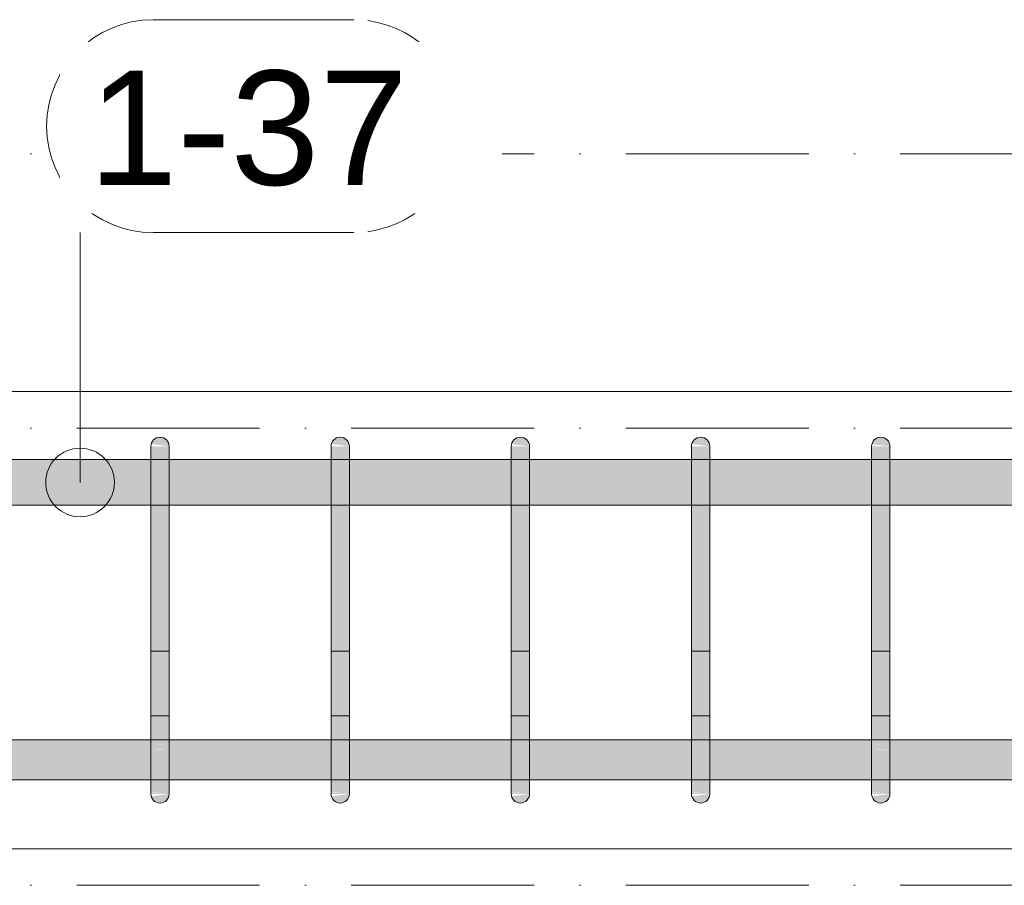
# Model space of a CAD drawing. Header units: millimetres. Extents: x -25607 to 9385, y 1894 to 10168.
# Tile 123 of 181: x 2260 to 2799, y 5600 to 6073. Entities that reach past the tile are written whole.
import ezdxf

# ---------------------------------------------------------------- set-up
doc = ezdxf.new("R2010")
doc.units = ezdxf.units.MM
doc.linetypes.add('Čerchovaná', pattern=[150, 100, -25, 0, -25])
for name, color, linetype, lineweight in [('A-FLOR-LEVL', 51, 'Continuous', 5), ('S-BEAM', 12, 'Continuous', 9), ('S-RBAR', 171, 'Continuous', 5), ('S-RBAR-IDEN', 171, 'Continuous', 5)]:
    doc.layers.add(name, color=color, linetype=linetype, lineweight=lineweight)
doc.styles.add('Arial_1', font='arial.ttf', dxfattribs={"height": 62.5})

# ---------------------------------------------------------------- blocks, each defined once
blk = doc.blocks.new('Popisek výztuže - _Typ_ množství_LEVÝ-573731-V5')
at = {"layer": 'S-RBAR-IDEN'}
for p, q in [((-16348.87, 6003.76), (-16458.56, 6003.76)), ((-16458.56, 5887.33), (-16348.87, 5887.33))]:
    blk.add_line(p, q, dxfattribs=at)
for centre, start, end in [((-16458.56, 5945.54), 90, 270), ((-16348.87, 5945.54), 277.6434, 82.3566)]:
    blk.add_arc(centre, 58.22, start, end, dxfattribs=at)

msp = doc.modelspace()

# ---------------------------------------------------------------- hatches: boundary and pattern name
at = {"layer": 'S-RBAR'}
for points in [[(2342.05, 5840), (2341.88, 5841.29), (2341.38, 5842.5), (2340.59, 5843.54), (2339.55, 5844.33), (2338.35, 5844.83), (2337.05, 5845), (2335.76, 5844.83), (2334.55, 5844.33), (2333.52, 5843.54), (2332.72, 5842.5), (2332.22, 5841.29), (2341.88, 5840.02)], [(2440.57, 5840), (2440.4, 5841.29), (2439.9, 5842.5), (2439.11, 5843.54), (2438.07, 5844.33), (2436.86, 5844.83), (2435.57, 5845), (2434.28, 5844.83), (2433.07, 5844.33), (2432.03, 5843.54), (2431.24, 5842.5), (2430.74, 5841.29), (2440.4, 5840.02)], [(2539.09, 5840), (2538.92, 5841.29), (2538.42, 5842.5), (2537.62, 5843.54), (2536.59, 5844.33), (2535.38, 5844.83), (2534.09, 5845), (2532.79, 5844.83), (2531.59, 5844.33), (2530.55, 5843.54), (2529.76, 5842.5), (2529.26, 5841.29), (2538.92, 5840.02)], [(2637.61, 5840), (2637.44, 5841.29), (2636.94, 5842.5), (2636.14, 5843.54), (2635.11, 5844.33), (2633.9, 5844.83), (2632.61, 5845), (2631.31, 5844.83), (2630.11, 5844.33), (2629.07, 5843.54), (2628.28, 5842.5), (2627.78, 5841.29), (2637.44, 5840.02)], [(2736.12, 5840), (2735.95, 5841.29), (2735.45, 5842.5), (2734.66, 5843.54), (2733.46, 5844.4), (2732.42, 5844.83), (2731.12, 5845), (2729.83, 5844.83), (2728.62, 5844.33), (2727.59, 5843.54), (2726.79, 5842.5), (2726.29, 5841.29), (2735.95, 5840.02)], [(2342.05, 5815), (2342.05, 5840), (2332.05, 5840), (2332.05, 5815)], [(2440.57, 5815), (2440.57, 5840), (2430.57, 5840), (2430.57, 5815)], [(2539.09, 5815), (2539.09, 5840), (2529.09, 5840), (2529.09, 5815)], [(2637.61, 5815), (2637.61, 5840), (2627.61, 5840), (2627.61, 5815)], [(2726.12, 5815), (2736.12, 5815), (2736.12, 5840), (2726.12, 5840), (2726.12, 5819.55)], [(2338.36, 5675), (2342.05, 5675), (2342.05, 5815), (2332.05, 5815), (2332.05, 5675)], [(2440.57, 5675), (2440.57, 5815), (2430.57, 5815), (2430.57, 5675)], [(2539.09, 5675), (2539.09, 5815), (2529.09, 5815), (2529.09, 5675)], [(2637.61, 5675), (2637.61, 5815), (2627.61, 5815), (2627.61, 5675)], [(2736.12, 5675), (2736.12, 5815), (2726.12, 5815), (2726.12, 5675), (2733.46, 5675)], [(2337.05, 5645), (2338.36, 5645.17), (2339.55, 5645.67), (2340.59, 5646.46), (2341.38, 5647.5), (2341.88, 5648.71), (2341.88, 5649.98), (2332.22, 5648.71), (2332.72, 5647.5), (2333.52, 5646.46), (2334.55, 5645.67), (2335.76, 5645.17)], [(2435.57, 5645), (2436.86, 5645.17), (2438.07, 5645.67), (2439.11, 5646.46), (2439.9, 5647.5), (2440.4, 5648.71), (2440.4, 5649.98), (2430.74, 5648.71), (2431.24, 5647.5), (2432.03, 5646.46), (2433.07, 5645.67), (2434.28, 5645.17)], [(2534.09, 5645), (2535.38, 5645.17), (2536.59, 5645.67), (2537.62, 5646.46), (2538.42, 5647.5), (2538.92, 5648.71), (2538.92, 5649.98), (2529.26, 5648.71), (2529.76, 5647.5), (2530.55, 5646.46), (2531.59, 5645.67), (2532.79, 5645.17)], [(2632.61, 5645), (2633.9, 5645.17), (2635.11, 5645.67), (2636.14, 5646.46), (2636.94, 5647.5), (2637.44, 5648.71), (2637.44, 5649.98), (2627.78, 5648.71), (2628.28, 5647.5), (2629.07, 5646.46), (2630.11, 5645.67), (2631.31, 5645.17)], [(2731.12, 5645), (2732.42, 5645.17), (2733.62, 5645.67), (2734.66, 5646.46), (2735.45, 5647.5), (2735.95, 5648.71), (2735.95, 5649.98), (2726.29, 5648.71), (2726.79, 5647.5), (2727.59, 5646.46), (2728.62, 5645.67), (2729.83, 5645.17)]]:
    msp.add_hatch(color=256, dxfattribs=at).paths.add_polyline_path(points)
h = msp.add_hatch(color=256, dxfattribs=at)
h.paths.add_polyline_path([(4312.06, 5807.8), (4316.94, 5807.8), (4316.94, 5832.8), (4312.06, 5832.8), (4312.06, 5807.92)])
h.paths.add_polyline_path([(4235, 5807.8), (4254.15, 5807.92), (4254.15, 5832.8), (4235, 5832.8), (4235, 5807.92)])
h.paths.add_polyline_path([(7996.39, 5807.8), (7996.39, 5832.8), (7652.49, 5832.8), (7652.49, 5807.8), (7913.7, 5807.8)])
h.paths.add_polyline_path([(4740.74, 5807.8), (4819.86, 5807.92), (4819.86, 5832.8), (4740.74, 5832.8), (4740.74, 5807.92)])
h.paths.add_polyline_path([(1019.44, 5807.8), (1209.04, 5807.8), (1209.04, 5832.8), (1019.44, 5832.8), (1019.44, 5815)])
h.paths.add_polyline_path([(8024.44, 5807.8), (8024.44, 5832.8), (8014.39, 5832.8), (8014.39, 5807.8)])
h.paths.add_polyline_path([(4665.08, 5807.8), (4730.74, 5807.92), (4730.74, 5832.8), (4651.63, 5832.8), (4651.63, 5807.8)])
h.paths.add_polyline_path([(7579.29, 5807.8), (7579.29, 5832.8), (7544.18, 5832.8), (7544.18, 5807.8), (7562.5, 5807.8)])
h.paths.add_polyline_path([(4087.1, 5807.8), (4087.1, 5832.8), (4082.49, 5832.8), (4082.49, 5807.8)])
h.paths.add_polyline_path([(4829.86, 5807.8), (4908.97, 5807.92), (4908.97, 5832.8), (4829.86, 5832.8), (4829.86, 5807.92)])
h.paths.add_polyline_path([(4041.14, 5807.8), (4041.14, 5832.8), (4005.17, 5832.8), (4005.17, 5807.8), (4006.57, 5807.8)])
h.paths.add_polyline_path([(4280.97, 5807.8), (4286.39, 5807.8), (4286.39, 5832.8), (4280.97, 5832.8), (4280.97, 5815)])
h.paths.add_polyline_path([(1219.04, 5807.8), (1408.65, 5807.8), (1408.65, 5832.8), (1219.04, 5832.8), (1219.04, 5815)])
h.paths.add_polyline_path([(4641.63, 5807.8), (4641.63, 5832.8), (4551.63, 5832.8), (4551.63, 5807.8), (4577.28, 5807.8)])
h.paths.add_polyline_path([(7634.49, 5807.8), (7634.49, 5832.8), (7589.29, 5832.8), (7589.29, 5807.8)])
h.paths.add_polyline_path([(4918.97, 5807.8), (4998.08, 5807.92), (4998.08, 5832.8), (4918.97, 5832.8), (4918.97, 5807.92)])
h.paths.add_polyline_path([(3995.17, 5807.8), (3995.17, 5832.8), (3959.2, 5832.8), (3959.2, 5807.8), (3962.67, 5807.8)])
h.paths.add_polyline_path([(5008.08, 5807.8), (5087.19, 5807.92), (5087.19, 5832.8), (5008.08, 5832.8), (5008.08, 5807.92)])
h.paths.add_polyline_path([(3949.2, 5807.8), (3949.2, 5832.8), (3913.24, 5832.8), (3913.24, 5807.8), (3918.77, 5807.8)])
h.paths.add_polyline_path([(4269.97, 5807.8), (4270.97, 5807.8), (4270.97, 5832.8), (4264.15, 5832.8), (4264.15, 5807.8)])
h.paths.add_polyline_path([(4225, 5807.8), (4225, 5832.8), (4216.23, 5832.8), (4216.23, 5807.8)])
h.paths.add_polyline_path([(7534.18, 5807.8), (7534.18, 5832.8), (7499.07, 5832.8), (7499.07, 5807.8), (7518.6, 5807.8)])
h.paths.add_polyline_path([(5097.19, 5807.8), (5176.3, 5807.92), (5176.3, 5832.8), (5097.19, 5832.8), (5097.19, 5807.92)])
h.paths.add_polyline_path([(3903.24, 5807.8), (3903.24, 5832.8), (3867.27, 5832.8), (3867.27, 5807.8), (3874.87, 5807.8)])
h.paths.add_polyline_path([(4179.04, 5807.8), (4179.04, 5832.8), (4168.32, 5832.8), (4168.32, 5807.8)])
h.paths.add_polyline_path([(4541.63, 5807.8), (4541.63, 5832.8), (4503.72, 5832.8), (4503.72, 5807.8), (4533.37, 5807.8)])
h.paths.add_polyline_path([(5186.3, 5807.8), (5376.3, 5807.92), (5376.3, 5832.8), (5186.3, 5832.8), (5186.3, 5807.92)])
h.paths.add_polyline_path([(3857.27, 5807.8), (3857.27, 5832.8), (3821.3, 5832.8), (3821.3, 5807.8), (3830.97, 5807.8)])
h.paths.add_polyline_path([(4143.07, 5807.8), (4158.32, 5807.92), (4158.32, 5832.8), (4143.07, 5832.8), (4143.07, 5807.92)])
h.paths.add_polyline_path([(1418.65, 5807.8), (1608.25, 5807.8), (1608.25, 5832.8), (1418.65, 5832.8), (1418.65, 5815)])
h.paths.add_polyline_path([(7489.07, 5807.8), (7489.07, 5832.8), (7453.97, 5832.8), (7453.97, 5807.8), (7474.7, 5807.8)])
h.paths.add_polyline_path([(4051.14, 5807.8), (4062.49, 5807.92), (4062.49, 5832.8), (4051.14, 5832.8), (4051.14, 5807.92)])
h.paths.add_polyline_path([(5386.3, 5807.8), (5575.68, 5807.92), (5575.68, 5832.8), (5386.3, 5832.8), (5386.3, 5807.92)])
h.paths.add_polyline_path([(3811.3, 5807.8), (3811.3, 5832.8), (3721.3, 5832.8), (3721.3, 5807.8), (3787.07, 5807.8)])
h.paths.add_polyline_path([(1618.25, 5807.8), (1807.85, 5807.8), (1807.85, 5832.8), (1618.25, 5832.8), (1618.25, 5815)])
h.paths.add_polyline_path([(5585.68, 5807.8), (5775.06, 5807.92), (5775.06, 5832.8), (5585.68, 5832.8), (5585.68, 5807.92)])
h.paths.add_polyline_path([(3711.3, 5807.8), (3711.3, 5832.8), (3622.79, 5832.8), (3622.79, 5807.8), (3699.27, 5807.8)])
h.paths.add_polyline_path([(7443.97, 5807.8), (7443.97, 5832.8), (7408.86, 5832.8), (7408.86, 5807.8), (7430.8, 5807.8)])
h.paths.add_polyline_path([(3612.79, 5807.8), (3612.79, 5832.8), (3524.27, 5832.8), (3524.27, 5807.8), (3611.47, 5807.8)])
h.paths.add_polyline_path([(4493.72, 5807.8), (4493.72, 5832.8), (4455.8, 5832.8), (4455.8, 5807.8), (4489.47, 5807.8)])
h.paths.add_polyline_path([(5785.06, 5807.8), (5974.44, 5807.92), (5974.44, 5832.8), (5785.06, 5832.8), (5785.06, 5807.92)])
h.paths.add_polyline_path([(1817.85, 5807.8), (2007.45, 5807.8), (2007.45, 5832.8), (1817.85, 5832.8), (1817.85, 5815)])
h.paths.add_polyline_path([(3514.27, 5807.8), (3514.27, 5832.8), (3425.75, 5832.8), (3425.75, 5807.8), (3479.77, 5807.8)])
h.paths.add_polyline_path([(3415.75, 5807.8), (3415.75, 5832.8), (3327.23, 5832.8), (3327.23, 5807.8), (3391.96, 5807.8)])
h.paths.add_polyline_path([(7398.86, 5807.8), (7398.86, 5832.8), (7363.75, 5832.8), (7363.75, 5807.8), (7386.9, 5807.8)])
h.paths.add_polyline_path([(5984.44, 5807.8), (6173.82, 5807.92), (6173.82, 5832.8), (5984.44, 5832.8), (5984.44, 5807.92)])
h.paths.add_polyline_path([(6183.82, 5807.8), (6373.2, 5807.92), (6373.2, 5832.8), (6183.82, 5832.8), (6183.82, 5807.92)])
h.paths.add_polyline_path([(3317.23, 5807.8), (3317.23, 5832.8), (3228.71, 5832.8), (3228.71, 5807.8), (3304.16, 5807.8)])
h.paths.add_polyline_path([(3218.71, 5807.8), (3218.71, 5832.8), (3130.2, 5832.8), (3130.2, 5807.8), (3172.46, 5807.8)])
h.paths.add_polyline_path([(6383.2, 5807.8), (6572.58, 5807.92), (6572.58, 5832.8), (6383.2, 5832.8), (6383.2, 5807.92)])
h.paths.add_polyline_path([(2017.45, 5807.8), (2207.05, 5807.8), (2207.05, 5832.8), (2017.45, 5832.8), (2017.45, 5815)])
h.paths.add_polyline_path([(4445.8, 5807.8), (4445.57, 5832.8), (4407.89, 5832.8), (4407.89, 5807.8), (4445.57, 5807.8)])
h.paths.add_polyline_path([(7353.75, 5807.8), (7353.75, 5832.8), (7290.27, 5832.8), (7290.27, 5807.8), (7299.1, 5807.8)])
h.paths.add_polyline_path([(3120.2, 5807.8), (3120.2, 5832.8), (3031.68, 5832.8), (3031.68, 5807.8), (3084.66, 5807.8)])
h.paths.add_polyline_path([(6582.58, 5807.8), (6772.58, 5807.92), (6772.29, 5832.8), (6582.58, 5832.8), (6582.58, 5807.92)])
h.paths.add_polyline_path([(3021.68, 5807.8), (3021.68, 5832.8), (2933.16, 5832.8), (2933.16, 5807.8), (2996.86, 5807.8)])
h.paths.add_polyline_path([(4326.94, 5807.8), (4349.98, 5807.92), (4349.98, 5832.8), (4326.94, 5832.8), (4326.94, 5807.92)])
h.paths.add_polyline_path([(2923.16, 5807.8), (2923.16, 5832.8), (2834.64, 5832.8), (2834.64, 5807.8), (2909.06, 5807.8)])
h.paths.add_polyline_path([(2217.05, 5807.8), (2332.05, 5807.8), (2332.05, 5832.8), (2217.05, 5832.8), (2217.05, 5815)])
h.paths.add_polyline_path([(4120.41, 5807.8), (4133.07, 5807.92), (4133.07, 5832.8), (4120.41, 5832.8), (4120.41, 5807.92)])
h.paths.add_polyline_path([(7280.27, 5807.8), (7280.27, 5832.8), (7205.66, 5832.8), (7205.66, 5807.8), (7211.3, 5807.8)])
h.paths.add_polyline_path([(6782.58, 5807.8), (6857.2, 5807.92), (6857.2, 5832.8), (6782.58, 5832.8), (6782.58, 5807.92)])
h.paths.add_polyline_path([(4110.41, 5807.8), (4110.41, 5832.8), (4097.1, 5832.8), (4097.1, 5807.8)])
h.paths.add_polyline_path([(2824.64, 5807.8), (2824.64, 5832.8), (2736.12, 5832.8), (2736.12, 5807.8), (2821.26, 5807.8)])
h.paths.add_polyline_path([(6867.2, 5807.8), (6941.81, 5807.92), (6941.81, 5832.8), (6867.2, 5832.8), (6867.2, 5807.92)])
h.paths.add_polyline_path([(2342.05, 5807.8), (2430.57, 5807.8), (2430.57, 5832.8), (2342.05, 5832.8), (2342.05, 5815)])
h.paths.add_polyline_path([(2726.12, 5807.8), (2726.12, 5832.8), (2637.61, 5832.8), (2637.61, 5807.8), (2645.66, 5807.8)])
h.paths.add_polyline_path([(7195.66, 5807.8), (7195.66, 5832.8), (7121.04, 5832.8), (7121.04, 5807.8), (7123.5, 5807.8)])
h.paths.add_polyline_path([(2627.61, 5807.8), (2627.61, 5832.8), (2539.09, 5832.8), (2539.09, 5807.8), (2557.86, 5807.8)])
h.paths.add_polyline_path([(6951.81, 5807.8), (7026.43, 5807.92), (7026.43, 5832.8), (6951.81, 5832.8), (6951.81, 5807.92)])
h.paths.add_polyline_path([(4206.23, 5807.8), (4206.23, 5832.8), (4189.04, 5832.8), (4189.04, 5807.8)])
h.paths.add_polyline_path([(4397.89, 5807.8), (4397.89, 5832.8), (4359.98, 5832.8), (4359.98, 5807.8)])
h.paths.add_polyline_path([(2529.09, 5807.8), (2529.09, 5832.8), (2440.57, 5832.8), (2440.57, 5807.8), (2470.06, 5807.8)])
h.paths.add_polyline_path([(7036.43, 5807.8), (7111.04, 5807.92), (7111.04, 5832.8), (7036.43, 5832.8), (7036.43, 5807.92)])
h = msp.add_hatch(color=256, dxfattribs=at)
h.paths.add_polyline_path([(-1905.56, 5657.64), (-1885.56, 5657.92), (-1885.56, 5679.64), (-1905.56, 5679.64), (-1905.56, 5666.13)])
h.paths.add_polyline_path([(3021.68, 5657.64), (3021.68, 5679.64), (2933.16, 5679.64), (2933.16, 5657.64), (2996.86, 5657.64)])
h.paths.add_polyline_path([(3084.66, 5657.64), (3120.2, 5657.92), (3120.2, 5679.64), (3031.68, 5679.64), (3031.68, 5657.64), (3040.76, 5657.64)])
h.paths.add_polyline_path([(-1832.27, 5657.64), (-1798.99, 5657.92), (-1798.99, 5679.64), (-1832.27, 5679.64), (-1832.27, 5657.92)])
h.paths.add_polyline_path([(2923.16, 5657.64), (2923.16, 5679.64), (2834.64, 5679.64), (2834.64, 5657.64), (2909.06, 5657.64)])
h.paths.add_polyline_path([(3130.2, 5657.64), (3218.71, 5657.92), (3218.71, 5679.64), (3130.2, 5679.64), (3130.2, 5657.92)])
h.paths.add_polyline_path([(-1875.56, 5657.64), (-1842.27, 5657.92), (-1842.27, 5679.64), (-1875.56, 5679.64), (-1875.56, 5657.92)])
h.paths.add_polyline_path([(2824.64, 5657.64), (2824.64, 5679.64), (2736.12, 5679.64), (2736.12, 5657.64), (2821.26, 5657.64)])
h.paths.add_polyline_path([(4316.94, 5657.64), (4316.94, 5679.64), (4306.39, 5679.64), (4306.39, 5657.64), (4313.87, 5657.64)])
h.paths.add_polyline_path([(3228.71, 5657.64), (3317.23, 5657.92), (3317.23, 5679.64), (3228.71, 5679.64), (3228.71, 5657.92)])
h.paths.add_polyline_path([(4334.44, 5657.64), (4334.44, 5679.64), (4326.94, 5679.64), (4326.94, 5657.64)])
h.paths.add_polyline_path([(2726.12, 5657.64), (2726.12, 5679.64), (2637.61, 5679.64), (2637.61, 5657.64), (2689.56, 5657.64)])
h.paths.add_polyline_path([(2627.61, 5657.64), (2627.61, 5679.64), (2539.09, 5679.64), (2539.09, 5657.64), (2601.76, 5657.64)])
h.paths.add_polyline_path([(-1788.99, 5657.64), (-1755.71, 5657.92), (-1755.71, 5679.64), (-1788.99, 5679.64), (-1788.99, 5657.92)])
h.paths.add_polyline_path([(2529.09, 5657.64), (2529.09, 5679.64), (2440.57, 5679.64), (2440.57, 5657.64), (2513.96, 5657.64)])
h.paths.add_polyline_path([(3327.23, 5657.64), (3415.75, 5657.92), (3415.75, 5679.64), (3327.23, 5679.64), (3327.23, 5657.92)])
h.paths.add_polyline_path([(-1745.71, 5657.64), (-1712.42, 5657.92), (-1712.42, 5679.64), (-1745.71, 5679.64), (-1745.71, 5657.92)])
h.paths.add_polyline_path([(2430.57, 5657.64), (2430.57, 5679.64), (2342.05, 5679.64), (2342.05, 5657.64), (2426.16, 5657.64)])
h.paths.add_polyline_path([(-1702.42, 5657.64), (-1677.42, 5657.92), (-1677.42, 5679.64), (-1702.42, 5679.64), (-1702.42, 5657.92)])
h.paths.add_polyline_path([(4270.97, 5657.64), (4270.97, 5679.64), (4235, 5679.64), (4235, 5657.64), (4269.97, 5657.64)])
h.paths.add_polyline_path([(2332.05, 5657.64), (2332.05, 5679.64), (2217.05, 5679.64), (2217.05, 5657.64), (2294.45, 5657.64)])
h.paths.add_polyline_path([(3425.75, 5657.64), (3514.27, 5657.92), (3514.27, 5679.64), (3425.75, 5679.64), (3425.75, 5657.92)])
h.paths.add_polyline_path([(-1667.42, 5657.64), (-1579.97, 5657.92), (-1579.97, 5679.64), (-1667.42, 5679.64), (-1667.42, 5657.92)])
h.paths.add_polyline_path([(4286.39, 5657.64), (4286.39, 5679.64), (4280.97, 5679.64), (4280.97, 5657.64)])
h.paths.add_polyline_path([(2207.05, 5657.64), (2207.05, 5679.64), (2017.45, 5679.64), (2017.45, 5657.64), (2206.65, 5657.64)])
h.paths.add_polyline_path([(2007.45, 5657.64), (2007.45, 5679.64), (1817.85, 5679.64), (1817.85, 5657.64), (1987.15, 5657.64)])
h.paths.add_polyline_path([(-1569.97, 5657.64), (-1482.53, 5657.92), (-1482.53, 5679.64), (-1569.97, 5679.64), (-1569.97, 5657.92)])
h.paths.add_polyline_path([(1807.85, 5657.64), (1807.85, 5679.64), (1618.25, 5679.64), (1618.25, 5657.64), (1767.65, 5657.64)])
h.paths.add_polyline_path([(3524.27, 5657.64), (3612.79, 5657.92), (3612.79, 5679.64), (3524.27, 5679.64), (3524.27, 5657.92)])
h.paths.add_polyline_path([(-1472.53, 5657.64), (-1385.08, 5657.92), (-1385.08, 5679.64), (-1472.53, 5679.64), (-1472.53, 5657.92)])
h.paths.add_polyline_path([(-1375.08, 5657.64), (-1287.63, 5657.92), (-1287.63, 5679.64), (-1375.08, 5679.64), (-1375.08, 5657.92)])
h.paths.add_polyline_path([(1608.25, 5657.64), (1608.25, 5679.64), (1418.65, 5679.64), (1418.65, 5657.64), (1592.05, 5657.64)])
h.paths.add_polyline_path([(4225, 5657.64), (4225, 5679.64), (4189.04, 5679.64), (4189.04, 5657.64)])
h.paths.add_polyline_path([(3622.79, 5657.64), (3711.3, 5657.92), (3711.3, 5679.64), (3622.79, 5679.64), (3622.79, 5657.92)])
h.paths.add_polyline_path([(-1277.63, 5657.64), (-1190.19, 5657.92), (-1190.19, 5679.64), (-1277.63, 5679.64), (-1277.63, 5657.92)])
h.paths.add_polyline_path([(1408.65, 5657.64), (1408.65, 5679.64), (1219.04, 5679.64), (1219.04, 5657.64), (1372.55, 5657.64)])
h.paths.add_polyline_path([(-1180.19, 5657.64), (-1092.74, 5657.92), (-1092.74, 5679.64), (-1180.19, 5679.64), (-1180.19, 5657.92)])
h.paths.add_polyline_path([(4179.04, 5657.64), (4179.04, 5679.64), (4143.07, 5679.64), (4143.07, 5657.64)])
h.paths.add_polyline_path([(1209.04, 5657.64), (1209.04, 5679.64), (1019.44, 5679.64), (1019.44, 5657.64), (1196.95, 5657.64)])
h.paths.add_polyline_path([(3721.3, 5657.64), (3811.3, 5657.92), (3811.3, 5679.64), (3721.3, 5679.64), (3721.3, 5657.92)])
h.paths.add_polyline_path([(1009.44, 5657.64), (1009.44, 5679.64), (819.84, 5679.64), (819.84, 5657.64), (977.44, 5657.64)])
h.paths.add_polyline_path([(-1082.74, 5657.64), (-995.29, 5657.92), (-995.29, 5679.64), (-1082.74, 5679.64), (-1082.74, 5657.92)])
h.paths.add_polyline_path([(-985.29, 5657.64), (-897.85, 5657.92), (-897.85, 5679.64), (-985.29, 5679.64), (-985.29, 5657.92)])
h.paths.add_polyline_path([(4133.07, 5657.64), (4133.07, 5679.64), (4097.1, 5679.64), (4097.1, 5657.64)])
h.paths.add_polyline_path([(3821.3, 5657.64), (3857.27, 5657.92), (3857.27, 5679.64), (3821.3, 5679.64), (3821.3, 5657.92)])
h.paths.add_polyline_path([(809.84, 5657.64), (809.84, 5679.64), (620.24, 5679.64), (620.24, 5657.64), (801.84, 5657.64)])
h.paths.add_polyline_path([(-887.85, 5657.64), (-800.4, 5657.92), (-800.4, 5679.64), (-887.85, 5679.64), (-887.85, 5657.92)])
h.paths.add_polyline_path([(610.24, 5657.64), (610.24, 5679.64), (420.64, 5679.64), (420.64, 5657.64), (582.34, 5657.64)])
h.paths.add_polyline_path([(3867.27, 5657.64), (3903.24, 5657.92), (3903.24, 5679.64), (3867.27, 5679.64), (3867.27, 5657.92)])
h.paths.add_polyline_path([(-790.4, 5657.64), (-702.95, 5657.92), (-702.95, 5679.64), (-790.4, 5679.64), (-790.4, 5657.92)])
h.paths.add_polyline_path([(-692.95, 5657.64), (-605.51, 5657.92), (-605.51, 5679.64), (-692.95, 5679.64), (-692.95, 5657.92)])
h.paths.add_polyline_path([(410.64, 5657.64), (410.64, 5679.64), (221.04, 5679.64), (221.04, 5657.64), (406.74, 5657.64)])
h.paths.add_polyline_path([(4062.49, 5657.64), (4062.49, 5679.64), (4051.14, 5679.64), (4051.14, 5657.64)])
h.paths.add_polyline_path([(3913.24, 5657.64), (3949.2, 5657.92), (3949.2, 5679.64), (3913.24, 5679.64), (3913.24, 5657.92)])
h.paths.add_polyline_path([(4087.1, 5657.64), (4087.1, 5679.64), (4082.49, 5679.64), (4082.49, 5657.64)])
h.paths.add_polyline_path([(211.04, 5657.64), (211.04, 5679.64), (21.43, 5679.64), (21.43, 5657.64), (187.24, 5657.64)])
h.paths.add_polyline_path([(3959.2, 5657.64), (3995.17, 5657.92), (3995.17, 5679.64), (3959.2, 5679.64), (3959.2, 5657.92)])
h.paths.add_polyline_path([(-595.51, 5657.64), (-508.06, 5657.92), (-508.06, 5679.64), (-595.51, 5679.64), (-595.51, 5657.92)])
h.paths.add_polyline_path([(11.43, 5657.64), (11.43, 5679.64), (-178.17, 5679.64), (-178.17, 5657.64), (-32.27, 5657.64)])
h.paths.add_polyline_path([(-498.06, 5657.64), (-410.61, 5657.92), (-410.61, 5679.64), (-498.06, 5679.64), (-498.06, 5657.92)])
h.paths.add_polyline_path([(4041.14, 5657.64), (4041.14, 5679.64), (4005.17, 5679.64), (4005.17, 5657.64), (4006.57, 5657.64)])
h.paths.add_polyline_path([(-188.17, 5657.64), (-188.17, 5679.64), (-303.17, 5679.64), (-303.17, 5657.64), (-207.87, 5657.64)])
h.paths.add_polyline_path([(-400.61, 5657.64), (-313.17, 5657.92), (-313.17, 5679.64), (-400.61, 5679.64), (-400.61, 5657.92)])
h = msp.add_hatch(color=256, dxfattribs=at)
h.paths.add_polyline_path([(2342.05, 5653.08), (2342.05, 5653.74), (2340.69, 5653.89), (2339.85, 5653.51)])
h.paths.add_polyline_path([(2336.56, 5655.53), (2334.88, 5657.49), (2332.05, 5657.92), (2332.05, 5656.75)])
h.paths.add_polyline_path([(2342.05, 5661.72), (2342.05, 5663.44), (2332.05, 5665.43), (2336.78, 5661.91), (2338.36, 5661.85)])
h.paths.add_polyline_path([(2332.05, 5674.03), (2342.05, 5674.24), (2342.05, 5675), (2332.05, 5675)])
h = msp.add_hatch(color=256, dxfattribs=at)
h.paths.add_polyline_path([(2342.05, 5650), (2342.05, 5653.08), (2339.85, 5653.51), (2340.69, 5653.89), (2342.05, 5653.74), (2342.05, 5661.72), (2337.52, 5661.99), (2332.05, 5665.43), (2332.05, 5658.15), (2335.02, 5657.32), (2336.56, 5655.53), (2332.05, 5656.75), (2332.22, 5650.99), (2334.14, 5650.85), (2338.36, 5650.4)])
h.paths.add_polyline_path([(2342.05, 5650), (2332.05, 5650.85), (2332.22, 5650), (2338.36, 5650)])
h.paths.add_polyline_path([(2342.05, 5663.44), (2342.05, 5674.24), (2338.36, 5674.03), (2332.05, 5674.03), (2332.05, 5665.43), (2338.36, 5664.18)])
h = msp.add_hatch(color=256, dxfattribs=at)
h.paths.add_polyline_path([(2440.57, 5653.08), (2440.57, 5653.74), (2439.21, 5653.89), (2438.37, 5653.51)])
h.paths.add_polyline_path([(2435.08, 5655.53), (2433.4, 5657.49), (2430.57, 5657.92), (2430.57, 5656.75)])
h.paths.add_polyline_path([(2440.57, 5661.72), (2440.57, 5663.44), (2430.57, 5665.43), (2435.29, 5661.91)])
h.paths.add_polyline_path([(2438.54, 5674.03), (2440.57, 5674.24), (2440.57, 5675), (2430.57, 5675), (2430.57, 5674.03)])
h = msp.add_hatch(color=256, dxfattribs=at)
h.paths.add_polyline_path([(2430.57, 5665.43), (2440.57, 5663.44), (2440.57, 5674.24), (2438.54, 5674.03), (2430.57, 5674.03), (2430.57, 5666.13)])
h.paths.add_polyline_path([(2440.57, 5650), (2440.57, 5653.08), (2438.37, 5653.51), (2439.21, 5653.89), (2440.57, 5653.74), (2440.57, 5661.72), (2436.04, 5661.99), (2430.57, 5665.43), (2430.57, 5658.15), (2433.54, 5657.32), (2435.08, 5655.53), (2430.57, 5656.75), (2430.74, 5650.99), (2432.66, 5650.85), (2436.86, 5650.4)])
h.paths.add_polyline_path([(2440.57, 5650), (2430.57, 5650.85), (2430.74, 5650), (2435.57, 5650)])
h = msp.add_hatch(color=256, dxfattribs=at)
h.paths.add_polyline_path([(2539.09, 5653.08), (2539.09, 5653.74), (2537.73, 5653.89), (2536.89, 5653.51)])
h.paths.add_polyline_path([(2533.6, 5655.53), (2531.91, 5657.49), (2529.09, 5657.92), (2529.09, 5656.75)])
h.paths.add_polyline_path([(2539.09, 5661.72), (2539.09, 5663.44), (2529.09, 5665.43), (2533.81, 5661.91)])
h.paths.add_polyline_path([(2537.06, 5674.03), (2539.09, 5674.24), (2539.09, 5675), (2529.09, 5675), (2529.09, 5674.03)])
h = msp.add_hatch(color=256, dxfattribs=at)
h.paths.add_polyline_path([(2529.09, 5665.43), (2539.09, 5663.44), (2539.09, 5674.24), (2537.06, 5674.03), (2529.09, 5674.03), (2529.09, 5666.13)])
h.paths.add_polyline_path([(2539.09, 5650), (2539.09, 5653.08), (2536.89, 5653.51), (2537.73, 5653.89), (2539.09, 5653.74), (2539.09, 5661.72), (2534.56, 5661.99), (2529.09, 5665.43), (2529.09, 5658.15), (2532.06, 5657.32), (2533.6, 5655.53), (2529.09, 5656.75), (2529.26, 5650.99), (2531.17, 5650.85), (2535.38, 5650.4)])
h.paths.add_polyline_path([(2539.09, 5650), (2529.09, 5650.85), (2529.26, 5650), (2534.09, 5650)])
h = msp.add_hatch(color=256, dxfattribs=at)
h.paths.add_polyline_path([(2637.61, 5653.08), (2637.61, 5653.74), (2636.25, 5653.89), (2635.4, 5653.51)])
h.paths.add_polyline_path([(2632.11, 5655.53), (2630.43, 5657.49), (2627.61, 5657.92), (2627.61, 5656.75)])
h.paths.add_polyline_path([(2637.61, 5661.72), (2637.61, 5663.44), (2627.61, 5665.43), (2632.33, 5661.91)])
h.paths.add_polyline_path([(2635.58, 5674.03), (2637.61, 5674.24), (2637.61, 5675), (2627.61, 5675), (2627.61, 5674.03)])
h = msp.add_hatch(color=256, dxfattribs=at)
h.paths.add_polyline_path([(2627.61, 5665.43), (2637.61, 5663.44), (2637.61, 5674.24), (2635.58, 5674.03), (2627.61, 5674.03), (2627.61, 5666.13)])
h.paths.add_polyline_path([(2637.61, 5650), (2637.61, 5653.08), (2635.4, 5653.51), (2636.25, 5653.89), (2637.61, 5653.74), (2637.61, 5661.72), (2633.07, 5661.99), (2627.61, 5665.43), (2627.61, 5658.15), (2630.58, 5657.32), (2632.11, 5655.53), (2627.61, 5656.75), (2627.78, 5650.99), (2629.69, 5650.85), (2633.9, 5650.4)])
h.paths.add_polyline_path([(2637.61, 5650), (2627.61, 5650.85), (2627.78, 5650), (2632.61, 5650)])
h = msp.add_hatch(color=256, dxfattribs=at)
h.paths.add_polyline_path([(2736.12, 5653.08), (2736.12, 5653.74), (2734.77, 5653.89), (2733.92, 5653.51)])
h.paths.add_polyline_path([(2730.63, 5655.53), (2728.95, 5657.49), (2726.12, 5657.92), (2726.12, 5656.75)])
h.paths.add_polyline_path([(2736.12, 5661.72), (2736.12, 5663.44), (2726.12, 5665.43), (2730.85, 5661.91), (2733.46, 5661.82)])
h.paths.add_polyline_path([(2726.12, 5674.03), (2736.12, 5674.24), (2736.12, 5675), (2726.12, 5675)])
h = msp.add_hatch(color=256, dxfattribs=at)
h.paths.add_polyline_path([(2736.12, 5650), (2736.12, 5653.08), (2733.92, 5653.51), (2734.77, 5653.89), (2736.12, 5653.74), (2736.12, 5661.72), (2731.59, 5661.99), (2726.12, 5665.43), (2726.12, 5658.15), (2729.1, 5657.32), (2730.63, 5655.53), (2726.12, 5656.75), (2726.29, 5650.99), (2728.21, 5650.85), (2733.46, 5650.29)])
h.paths.add_polyline_path([(2736.12, 5650), (2726.12, 5650.85), (2726.29, 5650), (2733.46, 5650)])
h.paths.add_polyline_path([(2736.12, 5663.44), (2736.12, 5674.24), (2733.46, 5674.03), (2726.12, 5674.03), (2726.12, 5665.43), (2733.46, 5663.97)])

# ---------------------------------------------------------------- linework, layer by layer
at = {"layer": 'A-FLOR-LEVL', "linetype": 'Čerchovaná'}
for p, q in [((-3262.19, 6000), (9255.9, 6000)), ((-3262.19, 5850), (9255.9, 5850)), ((-3262.19, 5600), (9255.9, 5600))]:
    msp.add_line(p, q, dxfattribs=at)
at = {"layer": 'S-BEAM'}
for p, q in [((4009.44, 5870), (-1980.56, 5870)), ((4009.44, 5870), (-1880.56, 5870)), ((4009.44, 5620), (-1980.56, 5620)), ((-1880.56, 5620), (4009.44, 5620))]:
    msp.add_line(p, q, dxfattribs=at)
at = {"layer": 'S-RBAR'}
for p, q in [((2332.05, 5815), (2332.05, 5840)), ((2332.05, 5815), (2332.05, 5840)), ((2342.05, 5815), (2342.05, 5840)), ((2342.05, 5815), (2342.05, 5840)), ((2430.57, 5815), (2430.57, 5840)), ((2430.57, 5815), (2430.57, 5840)), ((2440.57, 5815), (2440.57, 5840)), ((2440.57, 5815), (2440.57, 5840)), ((2529.09, 5815), (2529.09, 5840)), ((2529.09, 5815), (2529.09, 5840)), ((2539.09, 5815), (2539.09, 5840)), ((2539.09, 5815), (2539.09, 5840)), ((2627.61, 5815), (2627.61, 5840)), ((2627.61, 5815), (2627.61, 5840)), ((2637.61, 5815), (2637.61, 5840)), ((2637.61, 5815), (2637.61, 5840)), ((2726.12, 5815), (2726.12, 5840)), ((2726.12, 5815), (2726.12, 5840)), ((2736.12, 5815), (2736.12, 5840)), ((2736.12, 5815), (2736.12, 5840)), ((1019.4, 5832.8), (8024.44, 5832.8)), ((1019.4, 5832.8), (8024.44, 5832.8)), ((1019.4, 5832.8), (8024.44, 5832.8)), ((2332.05, 5675), (2332.05, 5815)), ((2332.05, 5815), (2332.05, 5675)), ((2342.05, 5675), (2342.05, 5815)), ((2342.05, 5815), (2342.05, 5675)), ((2430.57, 5675), (2430.57, 5815)), ((2430.57, 5815), (2430.57, 5675)), ((2440.57, 5675), (2440.57, 5815)), ((2440.57, 5815), (2440.57, 5675)), ((2529.09, 5675), (2529.09, 5815)), ((2529.09, 5815), (2529.09, 5675)), ((2539.09, 5675), (2539.09, 5815)), ((2539.09, 5815), (2539.09, 5675)), ((2627.61, 5675), (2627.61, 5815)), ((2627.61, 5815), (2627.61, 5675)), ((2637.61, 5675), (2637.61, 5815)), ((2637.61, 5815), (2637.61, 5675)), ((2726.12, 5675), (2726.12, 5815)), ((2726.12, 5815), (2726.12, 5675)), ((2736.12, 5675), (2736.12, 5815)), ((2736.12, 5815), (2736.12, 5675)), ((1019.4, 5807.8), (8024.44, 5807.8)), ((1019.4, 5807.8), (8024.44, 5807.8)), ((1019.4, 5807.8), (8024.44, 5807.8)), ((2332.05, 5728.03), (2332.05, 5692.68)), ((2332.05, 5728.03), (2342.05, 5728.03)), ((2342.05, 5728.03), (2342.05, 5692.68)), ((2430.57, 5728.03), (2430.57, 5692.68)), ((2430.57, 5728.03), (2440.57, 5728.03)), ((2440.57, 5728.03), (2440.57, 5692.68)), ((2529.09, 5728.03), (2529.09, 5692.68)), ((2529.09, 5728.03), (2539.09, 5728.03)), ((2539.09, 5728.03), (2539.09, 5692.68)), ((2627.61, 5728.03), (2627.61, 5692.68)), ((2627.61, 5728.03), (2637.61, 5728.03)), ((2637.61, 5728.03), (2637.61, 5692.68)), ((2726.12, 5728.03), (2726.12, 5692.68)), ((2726.12, 5728.03), (2736.12, 5728.03)), ((2736.12, 5728.03), (2736.12, 5692.68)), ((2332.05, 5650), (2332.05, 5692.68)), ((2342.05, 5692.68), (2332.05, 5692.68)), ((2332.05, 5657.32), (2332.05, 5692.68)), ((2342.05, 5650), (2342.05, 5692.68)), ((2342.05, 5657.32), (2342.05, 5692.68)), ((2430.57, 5650), (2430.57, 5692.68)), ((2440.57, 5692.68), (2430.57, 5692.68)), ((2430.57, 5657.32), (2430.57, 5692.68)), ((2440.57, 5650), (2440.57, 5692.68)), ((2440.57, 5657.32), (2440.57, 5692.68)), ((2529.09, 5650), (2529.09, 5692.68)), ((2539.09, 5692.68), (2529.09, 5692.68)), ((2529.09, 5657.32), (2529.09, 5692.68)), ((2539.09, 5650), (2539.09, 5692.68)), ((2539.09, 5657.32), (2539.09, 5692.68)), ((2627.61, 5650), (2627.61, 5692.68)), ((2637.61, 5692.68), (2627.61, 5692.68)), ((2627.61, 5657.32), (2627.61, 5692.68)), ((2637.61, 5650), (2637.61, 5692.68)), ((2637.61, 5657.32), (2637.61, 5692.68)), ((2726.12, 5650), (2726.12, 5692.68)), ((2736.12, 5692.68), (2726.12, 5692.68)), ((2726.12, 5657.32), (2726.12, 5692.68)), ((2736.12, 5650), (2736.12, 5692.68)), ((2736.12, 5657.32), (2736.12, 5692.68)), ((4334.44, 5679.64), (-1905.56, 5679.64)), ((4334.44, 5679.64), (-1905.56, 5679.64)), ((4334.44, 5679.64), (-1905.56, 5679.64)), ((2332.05, 5650), (2332.05, 5675)), ((2332.05, 5657.32), (2332.05, 5675)), ((2342.05, 5650), (2342.05, 5675)), ((2342.05, 5650), (2342.05, 5675)), ((2430.57, 5650), (2430.57, 5675)), ((2430.57, 5657.32), (2430.57, 5675)), ((2440.57, 5650), (2440.57, 5675)), ((2440.57, 5650), (2440.57, 5675)), ((2529.09, 5650), (2529.09, 5675)), ((2529.09, 5657.32), (2529.09, 5675)), ((2539.09, 5650), (2539.09, 5675)), ((2539.09, 5650), (2539.09, 5675)), ((2627.61, 5650), (2627.61, 5675)), ((2627.61, 5657.32), (2627.61, 5675)), ((2637.61, 5650), (2637.61, 5675)), ((2637.61, 5650), (2637.61, 5675)), ((2726.12, 5650), (2726.12, 5675)), ((2726.12, 5657.32), (2726.12, 5675)), ((2736.12, 5650), (2736.12, 5675)), ((2736.12, 5650), (2736.12, 5675)), ((4334.44, 5657.64), (-1905.56, 5657.64)), ((4334.44, 5657.64), (-1905.56, 5657.64)), ((4334.44, 5657.64), (-1905.56, 5657.64)), ((2332.05, 5650.85), (2332.05, 5657.32)), ((2332.05, 5650.85), (2332.05, 5657.32)), ((2342.05, 5650), (2342.05, 5657.32)), ((2430.57, 5650.85), (2430.57, 5657.32)), ((2430.57, 5650.85), (2430.57, 5657.32)), ((2440.57, 5650), (2440.57, 5657.32)), ((2529.09, 5650.85), (2529.09, 5657.32)), ((2529.09, 5650.85), (2529.09, 5657.32)), ((2539.09, 5650), (2539.09, 5657.32)), ((2627.61, 5650.85), (2627.61, 5657.32)), ((2627.61, 5650.85), (2627.61, 5657.32)), ((2637.61, 5650), (2637.61, 5657.32)), ((2726.12, 5650.85), (2726.12, 5657.32)), ((2726.12, 5650.85), (2726.12, 5657.32)), ((2736.12, 5650), (2736.12, 5657.32))]:
    msp.add_line(p, q, dxfattribs=at)
for centre, start, end in [((2337.05, 5840), 0, 180), ((2337.05, 5840), 0, 180), ((2435.57, 5840), 0, 180), ((2435.57, 5840), 0, 180), ((2534.09, 5840), 0, 180), ((2534.09, 5840), 0, 180), ((2632.61, 5840), 0, 180), ((2632.61, 5840), 0, 180), ((2731.12, 5840), 0, 180), ((2731.12, 5840), 0, 180), ((2337.05, 5650), 180, 360), ((2337.05, 5650), 180, 360), ((2337.05, 5650), 180, 360), ((2435.57, 5650), 180, 360), ((2435.57, 5650), 180, 360), ((2435.57, 5650), 180, 360), ((2534.09, 5650), 180, 360), ((2534.09, 5650), 180, 360), ((2534.09, 5650), 180, 360), ((2632.61, 5650), 180, 360), ((2632.61, 5650), 180, 360), ((2632.61, 5650), 180, 360), ((2731.12, 5650), 180, 360), ((2731.12, 5650), 180, 360), ((2731.12, 5650), 180, 360)]:
    msp.add_arc(centre, 5, start, end, dxfattribs=at)
at = {"layer": 'S-RBAR-IDEN'}
msp.add_line((2293.35, 5820.3), (2293.35, 5956.92), dxfattribs=at)
msp.add_circle((2293.35, 5820.3), 18.75, dxfattribs=at)

# ---------------------------------------------------------------- block references
msp.add_blockref('Popisek výztuže - _Typ_ množství_LEVÝ-573731-V5', (18791.85, 69.59), dxfattribs=at)

# ---------------------------------------------------------------- next in the draw order: texts
at = {"layer": 'S-RBAR-IDEN', "insert": (2297.99, 6045.51), "char_height": 62.5, "width": 210.443, "attachment_point": 1, "style": 'Arial_1', "bg_fill": 3, "box_fill_scale": 1.25, "bg_fill_color": 256, "bg_fill_true_color": 13158600, "bg_fill_transparency": 0}
msp.add_mtext('1-37', dxfattribs=at)

doc.saveas('drawing.dxf')
